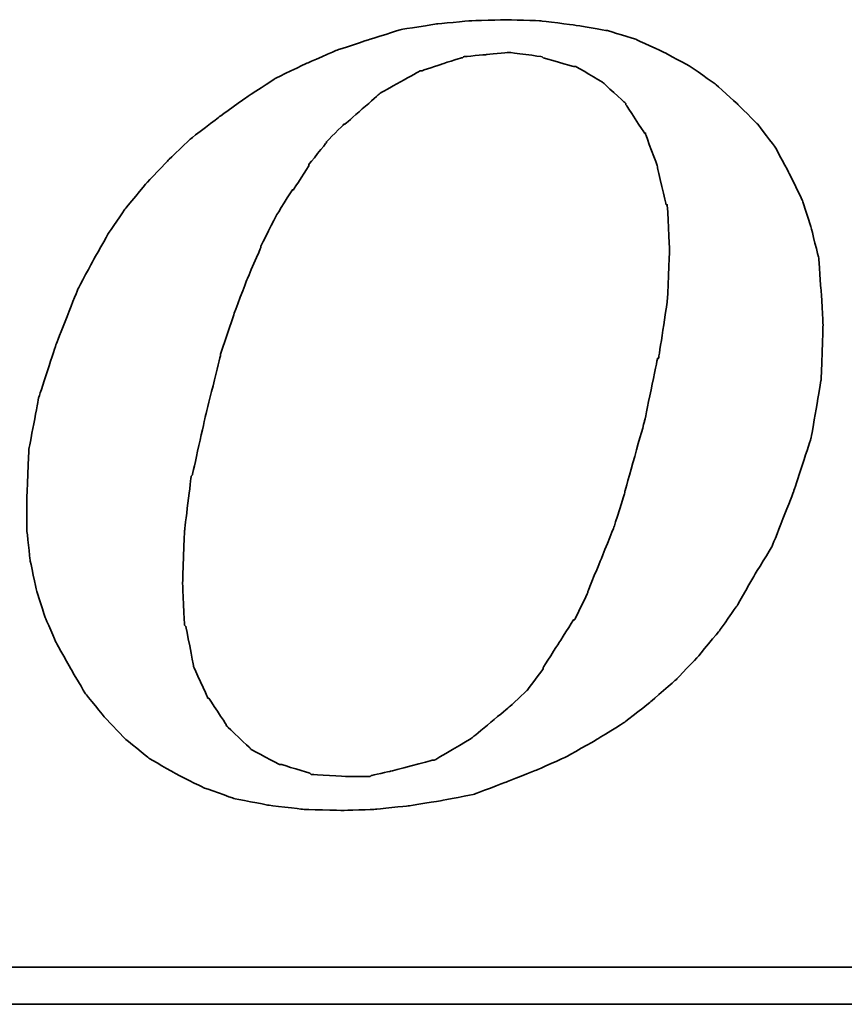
# Model space of a CAD drawing. Header units: millimetres. Extents: x 5 to 282, y 73 to 167.
# Tile 48 of 55: x 227.03 to 230.39, y 99.41 to 103.43. Entities that reach past the tile are written whole.
import ezdxf

# ---------------------------------------------------------------- set-up
doc = ezdxf.new("R2010")
doc.units = ezdxf.units.MM
doc.header["$LTSCALE"] = 0.15
doc.layers.add('DIM', color=4, linetype='CONTINUOUS')
doc.layers.add('layer 1', color=7, linetype='CONTINUOUS')

# ---------------------------------------------------------------- blocks, each defined once
blk = doc.blocks.new('TBI MOTION logo(完整正式版)')
at = {"layer": 'layer 1', "color": 22, "lineweight": 35}
for points, knots in [([(35.79625, -6.98375), (35.79625, -6.98375), (36.23125, -7.43875), (36.23125, -7.43875), (36.23125, -7.43875), (36.23125, -7.43875), (36.75625, -7.87125), (36.75625, -7.87125), (36.75625, -7.87125), (36.75625, -7.87125), (37.33125, -8.20375), (37.33125, -8.20375), (37.33125, -8.20375), (37.33125, -8.20375), (37.95625, -8.51875), (37.95625, -8.51875), (37.95625, -8.51875), (37.95625, -8.51875), (38.62625, -8.75875), (38.62625, -8.75875), (38.62625, -8.75875), (38.62625, -8.75875), (39.37125, -8.90375), (39.37125, -8.90375), (39.37125, -8.90375), (39.37125, -8.90375), (40.14125, -8.99875), (40.14125, -8.99875), (40.14125, -8.99875), (40.14125, -8.99875), (41.02625, -9.02375), (41.02625, -9.02375), (41.02625, -9.02375), (41.02625, -9.02375), (41.74625, -8.99875), (41.74625, -8.99875), (41.74625, -8.99875), (41.74625, -8.99875), (42.46625, -8.92375), (42.46625, -8.92375), (42.46625, -8.92375), (42.46625, -8.92375), (43.21125, -8.80625), (43.21125, -8.80625), (43.21125, -8.80625), (43.21125, -8.80625), (43.93125, -8.66375), (43.93125, -8.66375), (43.93125, -8.66375), (43.93125, -8.66375), (44.62625, -8.39875), (44.62625, -8.39875), (44.62625, -8.39875), (44.62625, -8.39875), (45.29625, -8.13375), (45.29625, -8.13375), (45.29625, -8.13375), (45.29625, -8.13375), (45.94625, -7.84375), (45.94625, -7.84375), (45.94625, -7.84375), (45.94625, -7.84375), (46.61625, -7.46375), (46.61625, -7.46375), (46.61625, -7.46375), (46.61625, -7.46375), (47.24125, -7.07875), (47.24125, -7.07875), (47.24125, -7.07875), (47.24125, -7.07875), (47.81625, -6.62375), (47.81625, -6.62375), (47.81625, -6.62375), (47.81625, -6.62375), (48.36875, -6.14375), (48.36875, -6.14375), (48.36875, -6.14375), (48.36875, -6.14375), (48.84625, -5.64125), (48.84625, -5.64125), (48.84625, -5.64125), (48.84625, -5.64125), (49.32625, -5.06375), (49.32625, -5.06375), (49.32625, -5.06375), (49.32625, -5.06375), (49.71125, -4.51374), (49.71125, -4.51374), (49.71125, -4.51374), (49.71125, -4.51374), (50.09625, -3.83874), (50.09625, -3.83874), (50.09625, -3.83874), (50.09625, -3.83874), (50.48125, -3.21374), (50.48125, -3.21374), (50.48125, -3.21374), (50.48125, -3.21374), (50.96125, -1.99125), (50.96125, -1.99125), (50.96125, -1.99125), (50.96125, -1.99125), (51.34375, -0.81875), (51.34375, -0.81875), (51.34375, -0.81875), (51.34375, -0.81875), (51.56125, 0.45624), (51.56125, 0.45624), (51.56125, 0.45624), (51.56125, 0.45624), (51.60625, 1.67624), (51.60625, 1.67624), (51.60625, 1.67624), (51.60625, 1.67624), (51.56125, 2.44625), (51.56125, 2.44625), (51.56125, 2.44625), (51.56125, 2.44625), (51.51125, 3.14125), (51.51125, 3.14125), (51.51125, 3.14125), (51.51125, 3.14125), (51.34375, 3.81125), (51.34375, 3.81125), (51.34375, 3.81125), (51.34375, 3.81125), (51.15125, 4.41125), (51.15125, 4.41125), (51.15125, 4.41125), (51.15125, 4.41125), (50.86125, 5.01125), (50.86125, 5.01125), (50.86125, 5.01125), (50.86125, 5.01125), (50.55125, 5.58875), (50.55125, 5.58875), (50.55125, 5.58875), (50.55125, 5.58875), (50.16625, 6.09125), (50.16625, 6.09125), (50.16625, 6.09125), (50.16625, 6.09125), (49.71125, 6.54875), (49.71125, 6.54875), (49.71125, 6.54875), (49.71125, 6.54875), (49.23125, 6.98125), (49.23125, 6.98125), (49.23125, 6.98125), (49.23125, 6.98125), (48.67875, 7.36625), (48.67875, 7.36625), (48.67875, 7.36625), (48.67875, 7.36625), (48.10375, 7.67625), (48.10375, 7.67625), (48.10375, 7.67625), (48.10375, 7.67625), (47.48125, 7.96375), (47.48125, 7.96375), (47.48125, 7.96375), (47.48125, 7.96375), (46.85625, 8.15625), (46.85625, 8.15625), (46.85625, 8.15625), (46.85625, 8.15625), (46.13625, 8.27624), (46.13625, 8.27624), (46.13625, 8.27624), (46.13625, 8.27624), (45.39125, 8.37125), (45.39125, 8.37125), (45.39125, 8.37125), (45.39125, 8.37125), (44.62625, 8.39624), (44.62625, 8.39624), (44.62625, 8.39624), (44.62625, 8.39624), (43.83625, 8.37125), (43.83625, 8.37125), (43.83625, 8.37125), (43.83625, 8.37125), (43.09125, 8.30125), (43.09125, 8.30125), (43.09125, 8.30125), (43.09125, 8.30125), (42.32125, 8.18125), (42.32125, 8.18125), (42.32125, 8.18125), (42.32125, 8.18125), (41.62875, 7.96375), (41.62875, 7.96375), (41.62875, 7.96375), (41.62875, 7.96375), (40.90625, 7.72625), (40.90625, 7.72625), (40.90625, 7.72625), (40.90625, 7.72625), (40.23624, 7.43625), (40.23624, 7.43625), (40.23624, 7.43625), (40.23624, 7.43625), (39.54124, 7.10125), (39.54124, 7.10125), (39.54124, 7.10125), (39.54124, 7.10125), (38.91625, 6.69125), (38.91625, 6.69125), (38.91625, 6.69125), (38.91625, 6.69125), (38.31625, 6.26125), (38.31625, 6.26125), (38.31625, 6.26125), (38.31625, 6.26125), (37.69125, 5.78125), (37.69125, 5.78125), (37.69125, 5.78125), (37.69125, 5.78125), (37.18625, 5.30125), (37.18625, 5.30125), (37.18625, 5.30125), (37.18625, 5.30125), (36.70625, 4.79624), (36.70625, 4.79624), (36.70625, 4.79624), (36.70625, 4.79624), (36.23125, 4.22125), (36.23125, 4.22125), (36.23125, 4.22125), (36.23125, 4.22125), (35.87124, 3.69375), (35.87124, 3.69375), (35.87124, 3.69375), (35.87124, 3.69375), (35.53125, 3.09125), (35.53125, 3.09125), (35.53125, 3.09125), (35.53125, 3.09125), (35.19875, 2.47125), (35.19875, 2.47125), (35.19875, 2.47125), (35.19875, 2.47125), (34.71625, 1.24625), (34.71625, 1.24625), (34.71625, 1.24625), (34.71625, 1.24625), (34.33125, 0.06874), (34.33125, 0.06874), (34.33125, 0.06874), (34.33125, 0.06874), (34.11625, -1.07875), (34.11625, -1.07875), (34.11625, -1.07875), (34.11625, -1.07875), (34.07125, -2.15875), (34.07125, -2.15875), (34.07125, -2.15875), (34.07125, -2.15875), (34.07125, -2.85375), (34.07125, -2.85375), (34.07125, -2.85375), (34.07125, -2.85375), (34.14125, -3.50375), (34.14125, -3.50375), (34.14125, -3.50375), (34.14125, -3.50375), (34.28625, -4.17375), (34.28625, -4.17375), (34.28625, -4.17375), (34.28625, -4.17375), (34.47625, -4.77624), (34.47625, -4.77624), (34.47625, -4.77624), (34.47625, -4.77624), (34.71625, -5.32625), (34.71625, -5.32625), (34.71625, -5.32625), (34.71625, -5.32625), (35.05375, -5.92875), (35.05375, -5.92875), (35.05375, -5.92875), (35.05375, -5.92875), (35.36375, -6.45375), (35.36375, -6.45375), (35.36375, -6.45375), (35.36375, -6.45375), (35.79625, -6.98375), (35.79625, -6.98375)], [0, 0, 0, 0, 0.01388889, 0.01388889, 0.01388889, 0.0138889, 0.02777778, 0.02777778, 0.02777778, 0.02777779, 0.04166667, 0.04166667, 0.04166667, 0.04166668, 0.05555556, 0.05555556, 0.05555556, 0.05555557, 0.06944444, 0.06944444, 0.06944444, 0.06944445, 0.08333333, 0.08333333, 0.08333333, 0.08333334, 0.09722222, 0.09722222, 0.09722222, 0.09722223, 0.11111111, 0.11111111, 0.11111111, 0.11111112, 0.125, 0.125, 0.125, 0.12500001, 0.13888889, 0.13888889, 0.13888889, 0.1388889, 0.15277778, 0.15277778, 0.15277778, 0.15277779, 0.16666667, 0.16666667, 0.16666667, 0.16666668, 0.18055556, 0.18055556, 0.18055556, 0.18055557, 0.19444444, 0.19444444, 0.19444444, 0.19444445, 0.20833333, 0.20833333, 0.20833333, 0.20833334, 0.22222222, 0.22222222, 0.22222222, 0.22222223, 0.23611111, 0.23611111, 0.23611111, 0.23611112, 0.25, 0.25, 0.25, 0.25000001, 0.26388889, 0.26388889, 0.26388889, 0.2638889, 0.27777778, 0.27777778, 0.27777778, 0.27777779, 0.29166667, 0.29166667, 0.29166667, 0.29166668, 0.30555556, 0.30555556, 0.30555556, 0.30555557, 0.31944444, 0.31944444, 0.31944444, 0.31944445, 0.33333333, 0.33333333, 0.33333333, 0.33333334, 0.34722222, 0.34722222, 0.34722222, 0.34722223, 0.36111111, 0.36111111, 0.36111111, 0.36111112, 0.375, 0.375, 0.375, 0.37500001, 0.38888889, 0.38888889, 0.38888889, 0.3888889, 0.40277778, 0.40277778, 0.40277778, 0.40277779, 0.41666667, 0.41666667, 0.41666667, 0.41666668, 0.43055556, 0.43055556, 0.43055556, 0.43055557, 0.44444444, 0.44444444, 0.44444444, 0.44444445, 0.45833333, 0.45833333, 0.45833333, 0.45833334, 0.47222222, 0.47222222, 0.47222222, 0.47222223, 0.48611111, 0.48611111, 0.48611111, 0.48611112, 0.5, 0.5, 0.5, 0.50000001, 0.51388889, 0.51388889, 0.51388889, 0.5138889, 0.52777778, 0.52777778, 0.52777778, 0.52777779, 0.54166667, 0.54166667, 0.54166667, 0.54166668, 0.55555556, 0.55555556, 0.55555556, 0.55555557, 0.56944444, 0.56944444, 0.56944444, 0.56944445, 0.58333333, 0.58333333, 0.58333333, 0.58333334, 0.59722222, 0.59722222, 0.59722222, 0.59722223, 0.61111111, 0.61111111, 0.61111111, 0.61111112, 0.625, 0.625, 0.625, 0.62500001, 0.63888889, 0.63888889, 0.63888889, 0.6388889, 0.65277778, 0.65277778, 0.65277778, 0.65277779, 0.66666667, 0.66666667, 0.66666667, 0.66666668, 0.68055556, 0.68055556, 0.68055556, 0.68055557, 0.69444444, 0.69444444, 0.69444444, 0.69444445, 0.70833333, 0.70833333, 0.70833333, 0.70833334, 0.72222222, 0.72222222, 0.72222222, 0.72222223, 0.73611111, 0.73611111, 0.73611111, 0.73611112, 0.75, 0.75, 0.75, 0.75000001, 0.76388889, 0.76388889, 0.76388889, 0.7638889, 0.77777778, 0.77777778, 0.77777778, 0.77777779, 0.79166667, 0.79166667, 0.79166667, 0.79166668, 0.80555556, 0.80555556, 0.80555556, 0.80555557, 0.81944444, 0.81944444, 0.81944444, 0.81944445, 0.83333333, 0.83333333, 0.83333333, 0.83333334, 0.84722222, 0.84722222, 0.84722222, 0.84722223, 0.86111111, 0.86111111, 0.86111111, 0.86111112, 0.875, 0.875, 0.875, 0.87500001, 0.88888889, 0.88888889, 0.88888889, 0.8888889, 0.90277778, 0.90277778, 0.90277778, 0.90277779, 0.91666667, 0.91666667, 0.91666667, 0.91666668, 0.93055556, 0.93055556, 0.93055556, 0.93055557, 0.94444444, 0.94444444, 0.94444444, 0.94444445, 0.95833333, 0.95833333, 0.95833333, 0.95833334, 0.97222222, 0.97222222, 0.97222222, 0.97222223, 0.98611111, 0.98611111, 0.98611111, 0.98611112, 1, 1, 1, 1]), ([(38.33875, 1.03124), (38.33875, 1.03124), (38.62625, 1.89625), (38.62625, 1.89625), (38.62625, 1.89625), (38.62625, 1.89625), (38.91625, 2.66375), (38.91625, 2.66375), (38.91625, 2.66375), (38.91625, 2.66375), (39.22625, 3.38125), (39.22625, 3.38125), (39.22625, 3.38125), (39.22625, 3.38125), (39.22625, 3.40624), (39.22625, 3.40624), (39.22625, 3.40624), (39.22625, 3.40624), (39.56124, 4.07624), (39.56124, 4.07624), (39.56124, 4.07624), (39.56124, 4.07624), (39.92125, 4.65125), (39.92125, 4.65125), (39.92125, 4.65125), (39.92125, 4.65125), (39.94625, 4.65125), (39.94625, 4.65125), (39.94625, 4.65125), (39.94625, 4.65125), (40.28125, 5.17875), (40.28125, 5.17875), (40.28125, 5.17875), (40.28125, 5.17875), (40.28125, 5.20375), (40.28125, 5.20375), (40.28125, 5.20375), (40.28125, 5.20375), (40.66875, 5.68625), (40.66875, 5.68625), (40.66875, 5.68625), (40.66875, 5.68625), (40.66875, 5.70625), (40.66875, 5.70625), (40.66875, 5.70625), (40.66875, 5.70625), (41.05124, 6.09125), (41.05124, 6.09125), (41.05124, 6.09125), (41.05124, 6.09125), (41.07625, 6.09125), (41.07625, 6.09125), (41.07625, 6.09125), (41.07625, 6.09125), (41.84125, 6.76625), (41.84125, 6.76625), (41.84125, 6.76625), (41.84125, 6.76625), (41.86625, 6.78625), (41.86625, 6.78625), (41.86625, 6.78625), (41.86625, 6.78625), (42.73125, 7.26624), (42.73125, 7.26624), (42.73125, 7.26624), (42.73125, 7.26624), (42.75625, 7.26624), (42.75625, 7.26624), (42.75625, 7.26624), (42.75625, 7.26624), (43.18625, 7.41125), (43.18625, 7.41125), (43.18625, 7.41125), (43.18625, 7.41125), (43.64125, 7.55625), (43.64125, 7.55625), (43.64125, 7.55625), (43.64125, 7.55625), (43.66625, 7.55625), (43.66625, 7.55625), (43.66625, 7.55625), (43.66625, 7.55625), (43.69125, 7.58124), (43.69125, 7.58124), (43.69125, 7.58124), (43.69125, 7.58124), (44.19125, 7.62625), (44.19125, 7.62625), (44.19125, 7.62625), (44.19125, 7.62625), (44.67125, 7.67625), (44.67125, 7.67625), (44.67125, 7.67625), (44.67125, 7.67625), (44.69625, 7.67625), (44.69625, 7.67625), (44.69625, 7.67625), (44.69625, 7.67625), (45.41875, 7.58124), (45.41875, 7.58124), (45.41875, 7.58124), (45.41875, 7.58124), (45.44125, 7.55625), (45.44125, 7.55625), (45.44125, 7.55625), (45.44125, 7.55625), (46.11125, 7.36625), (46.11125, 7.36625), (46.11125, 7.36625), (46.11125, 7.36625), (46.13625, 7.36625), (46.13625, 7.36625), (46.13625, 7.36625), (46.13625, 7.36625), (46.15875, 7.36625), (46.15875, 7.36625), (46.15875, 7.36625), (46.15875, 7.36625), (46.73625, 7.02624), (46.73625, 7.02624), (46.73625, 7.02624), (46.73625, 7.02624), (46.76125, 7.00624), (46.76125, 7.00624), (46.76125, 7.00624), (46.76125, 7.00624), (47.24125, 6.57124), (47.24125, 6.57124), (47.24125, 6.57124), (47.24125, 6.57124), (47.26625, 6.54875), (47.26625, 6.54875), (47.26625, 6.54875), (47.26625, 6.54875), (47.26625, 6.52375), (47.26625, 6.52375), (47.26625, 6.52375), (47.26625, 6.52375), (47.67375, 5.89875), (47.67375, 5.89875), (47.67375, 5.89875), (47.67375, 5.89875), (47.69625, 5.89875), (47.69625, 5.89875), (47.69625, 5.89875), (47.69625, 5.89875), (47.69625, 5.87625), (47.69625, 5.87625), (47.69625, 5.87625), (47.69625, 5.87625), (47.96125, 5.15625), (47.96125, 5.15625), (47.96125, 5.15625), (47.96125, 5.15625), (47.96125, 5.13125), (47.96125, 5.13125), (47.96125, 5.13125), (47.96125, 5.13125), (48.15125, 4.31875), (48.15125, 4.31875), (48.15125, 4.31875), (48.15125, 4.31875), (48.17625, 4.31875), (48.17625, 4.31875), (48.17625, 4.31875), (48.17625, 4.31875), (48.17625, 4.29125), (48.17625, 4.29125), (48.17625, 4.29125), (48.17625, 4.29125), (48.22625, 3.33125), (48.22625, 3.33125), (48.22625, 3.33125), (48.22625, 3.33125), (48.22625, 3.30875), (48.22625, 3.30875), (48.22625, 3.30875), (48.22625, 3.30875), (48.17625, 2.20624), (48.17625, 2.20624), (48.17625, 2.20624), (48.17625, 2.20624), (48.17625, 2.18124), (48.17625, 2.18124), (48.17625, 2.18124), (48.17625, 2.18124), (47.98375, 0.93624), (47.98375, 0.93624), (47.98375, 0.93624), (47.98375, 0.93624), (47.96125, 0.93624), (47.96125, 0.93624), (47.96125, 0.93624), (47.96125, 0.93624), (47.67375, -0.45874), (47.67375, -0.45874), (47.67375, -0.45874), (47.67375, -0.45874), (47.24125, -1.99125), (47.24125, -1.99125), (47.24125, -1.99125), (47.24125, -1.99125), (47.24125, -2.01874), (47.24125, -2.01874), (47.24125, -2.01874), (47.24125, -2.01874), (47.00125, -2.78375), (47.00125, -2.78375), (47.00125, -2.78375), (47.00125, -2.78375), (46.71125, -3.50375), (46.71125, -3.50375), (46.71125, -3.50375), (46.71125, -3.50375), (46.42625, -4.19875), (46.42625, -4.19875), (46.42625, -4.19875), (46.42625, -4.19875), (46.42625, -4.22375), (46.42625, -4.22375), (46.42625, -4.22375), (46.42625, -4.22375), (46.13625, -4.82374), (46.13625, -4.82374), (46.13625, -4.82374), (46.13625, -4.82374), (46.11125, -4.82374), (46.11125, -4.82374), (46.11125, -4.82374), (46.11125, -4.82374), (45.77625, -5.35125), (45.77625, -5.35125), (45.77625, -5.35125), (45.77625, -5.35125), (45.44125, -5.87875), (45.44125, -5.87875), (45.44125, -5.87875), (45.44125, -5.87875), (45.44125, -5.90375), (45.44125, -5.90375), (45.44125, -5.90375), (45.44125, -5.90375), (45.10625, -6.35875), (45.10625, -6.35875), (45.10625, -6.35875), (45.10625, -6.35875), (45.08125, -6.38375), (45.08125, -6.38375), (45.08125, -6.38375), (45.08125, -6.38375), (44.69625, -6.74375), (44.69625, -6.74375), (44.69625, -6.74375), (44.69625, -6.74375), (43.88375, -7.41625), (43.88375, -7.41625), (43.88375, -7.41625), (43.88375, -7.41625), (43.85625, -7.43875), (43.85625, -7.43875), (43.85625, -7.43875), (43.85625, -7.43875), (43.04125, -7.91875), (43.04125, -7.91875), (43.04125, -7.91875), (43.04125, -7.91875), (43.01625, -7.91875), (43.01625, -7.91875), (43.01625, -7.91875), (43.01625, -7.91875), (42.99625, -7.91875), (42.99625, -7.91875), (42.99625, -7.91875), (42.99625, -7.91875), (42.08125, -8.15875), (42.08125, -8.15875), (42.08125, -8.15875), (42.08125, -8.15875), (41.65125, -8.25625), (41.65125, -8.25625), (41.65125, -8.25625), (41.65125, -8.25625), (41.62875, -8.27875), (41.62875, -8.27875), (41.62875, -8.27875), (41.62875, -8.27875), (41.60125, -8.27875), (41.60125, -8.27875), (41.60125, -8.27875), (41.60125, -8.27875), (41.12125, -8.27875), (41.12125, -8.27875), (41.12125, -8.27875), (41.12125, -8.27875), (40.35624, -8.23125), (40.35624, -8.23125), (40.35624, -8.23125), (40.35624, -8.23125), (40.33125, -8.23125), (40.33125, -8.23125), (40.33125, -8.23125), (40.33125, -8.23125), (40.30625, -8.20375), (40.30625, -8.20375), (40.30625, -8.20375), (40.30625, -8.20375), (39.68375, -8.01375), (39.68375, -8.01375), (39.68375, -8.01375), (39.68375, -8.01375), (39.66124, -8.01375), (39.66124, -8.01375), (39.66124, -8.01375), (39.66124, -8.01375), (39.63625, -8.01375), (39.63625, -8.01375), (39.63625, -8.01375), (39.63625, -8.01375), (39.01125, -7.67875), (39.01125, -7.67875), (39.01125, -7.67875), (39.01125, -7.67875), (38.98875, -7.65375), (38.98875, -7.65375), (38.98875, -7.65375), (38.98875, -7.65375), (38.48625, -7.17375), (38.48625, -7.17375), (38.48625, -7.17375), (38.48625, -7.17375), (38.45875, -7.14875), (38.45875, -7.14875), (38.45875, -7.14875), (38.45875, -7.14875), (38.45875, -7.12875), (38.45875, -7.12875), (38.45875, -7.12875), (38.45875, -7.12875), (38.07625, -6.54875), (38.07625, -6.54875), (38.07625, -6.54875), (38.07625, -6.54875), (38.05125, -6.54875), (38.05125, -6.54875), (38.05125, -6.54875), (38.05125, -6.54875), (38.05125, -6.52875), (38.05125, -6.52875), (38.05125, -6.52875), (38.05125, -6.52875), (37.74125, -5.85375), (37.74125, -5.85375), (37.74125, -5.85375), (37.74125, -5.85375), (37.74125, -5.82875), (37.74125, -5.82875), (37.74125, -5.82875), (37.74125, -5.82875), (37.57375, -4.96875), (37.57375, -4.96875), (37.57375, -4.96875), (37.57375, -4.96875), (37.54625, -4.94375), (37.54625, -4.94375), (37.54625, -4.94375), (37.54625, -4.94375), (37.50125, -4.03375), (37.50125, -4.03375), (37.50125, -4.03375), (37.50125, -4.03375), (37.50125, -4.00875), (37.50125, -4.00875), (37.50125, -4.00875), (37.50125, -4.00875), (37.54625, -2.85375), (37.54625, -2.85375), (37.54625, -2.85375), (37.54625, -2.85375), (37.69125, -1.65875), (37.69125, -1.65875), (37.69125, -1.65875), (37.69125, -1.65875), (37.71624, -1.63375), (37.71624, -1.63375), (37.71624, -1.63375), (37.71624, -1.63375), (38.00375, -0.33875), (38.00375, -0.33875), (38.00375, -0.33875), (38.00375, -0.33875), (38.33875, 1.00624), (38.33875, 1.00624), (38.33875, 1.00624), (38.33875, 1.00624), (38.33875, 1.03124), (38.33875, 1.03124)], [0, 0, 0, 0, 0.01010101, 0.01010101, 0.01010101, 0.01010102, 0.02020202, 0.02020202, 0.02020202, 0.02020203, 0.03030303, 0.03030303, 0.03030303, 0.03030304, 0.04040404, 0.04040404, 0.04040404, 0.04040405, 0.05050505, 0.05050505, 0.05050505, 0.05050506, 0.06060606, 0.06060606, 0.06060606, 0.06060607, 0.07070707, 0.07070707, 0.07070707, 0.07070708, 0.08080808, 0.08080808, 0.08080808, 0.08080809, 0.09090909, 0.09090909, 0.09090909, 0.0909091, 0.1010101, 0.1010101, 0.1010101, 0.10101011, 0.11111111, 0.11111111, 0.11111111, 0.11111112, 0.12121212, 0.12121212, 0.12121212, 0.12121213, 0.13131313, 0.13131313, 0.13131313, 0.13131314, 0.14141414, 0.14141414, 0.14141414, 0.14141415, 0.15151515, 0.15151515, 0.15151515, 0.15151516, 0.16161616, 0.16161616, 0.16161616, 0.16161617, 0.17171717, 0.17171717, 0.17171717, 0.17171718, 0.18181818, 0.18181818, 0.18181818, 0.18181819, 0.19191919, 0.19191919, 0.19191919, 0.1919192, 0.2020202, 0.2020202, 0.2020202, 0.20202021, 0.21212121, 0.21212121, 0.21212121, 0.21212122, 0.22222222, 0.22222222, 0.22222222, 0.22222223, 0.23232323, 0.23232323, 0.23232323, 0.23232324, 0.24242424, 0.24242424, 0.24242424, 0.24242425, 0.25252525, 0.25252525, 0.25252525, 0.25252526, 0.26262626, 0.26262626, 0.26262626, 0.26262627, 0.27272727, 0.27272727, 0.27272727, 0.27272728, 0.28282828, 0.28282828, 0.28282828, 0.28282829, 0.29292929, 0.29292929, 0.29292929, 0.2929293, 0.3030303, 0.3030303, 0.3030303, 0.30303031, 0.31313131, 0.31313131, 0.31313131, 0.31313132, 0.32323232, 0.32323232, 0.32323232, 0.32323233, 0.33333333, 0.33333333, 0.33333333, 0.33333334, 0.34343434, 0.34343434, 0.34343434, 0.34343435, 0.35353535, 0.35353535, 0.35353535, 0.35353536, 0.36363636, 0.36363636, 0.36363636, 0.36363637, 0.37373737, 0.37373737, 0.37373737, 0.37373738, 0.38383838, 0.38383838, 0.38383838, 0.38383839, 0.39393939, 0.39393939, 0.39393939, 0.3939394, 0.4040404, 0.4040404, 0.4040404, 0.40404041, 0.41414141, 0.41414141, 0.41414141, 0.41414142, 0.42424242, 0.42424242, 0.42424242, 0.42424243, 0.43434343, 0.43434343, 0.43434343, 0.43434344, 0.44444444, 0.44444444, 0.44444444, 0.44444445, 0.45454545, 0.45454545, 0.45454545, 0.45454546, 0.46464646, 0.46464646, 0.46464646, 0.46464647, 0.47474747, 0.47474747, 0.47474747, 0.47474748, 0.48484848, 0.48484848, 0.48484848, 0.48484849, 0.49494949, 0.49494949, 0.49494949, 0.4949495, 0.50505051, 0.50505051, 0.50505051, 0.50505052, 0.51515152, 0.51515152, 0.51515152, 0.51515153, 0.52525253, 0.52525253, 0.52525253, 0.52525254, 0.53535354, 0.53535354, 0.53535354, 0.53535355, 0.54545455, 0.54545455, 0.54545455, 0.54545456, 0.55555556, 0.55555556, 0.55555556, 0.55555557, 0.56565657, 0.56565657, 0.56565657, 0.56565658, 0.57575758, 0.57575758, 0.57575758, 0.57575759, 0.58585859, 0.58585859, 0.58585859, 0.5858586, 0.5959596, 0.5959596, 0.5959596, 0.59595961, 0.60606061, 0.60606061, 0.60606061, 0.60606062, 0.61616162, 0.61616162, 0.61616162, 0.61616163, 0.62626263, 0.62626263, 0.62626263, 0.62626264, 0.63636364, 0.63636364, 0.63636364, 0.63636365, 0.64646465, 0.64646465, 0.64646465, 0.64646466, 0.65656566, 0.65656566, 0.65656566, 0.65656567, 0.66666667, 0.66666667, 0.66666667, 0.66666668, 0.67676768, 0.67676768, 0.67676768, 0.67676769, 0.68686869, 0.68686869, 0.68686869, 0.6868687, 0.6969697, 0.6969697, 0.6969697, 0.69696971, 0.70707071, 0.70707071, 0.70707071, 0.70707072, 0.71717172, 0.71717172, 0.71717172, 0.71717173, 0.72727273, 0.72727273, 0.72727273, 0.72727274, 0.73737374, 0.73737374, 0.73737374, 0.73737375, 0.74747475, 0.74747475, 0.74747475, 0.74747476, 0.75757576, 0.75757576, 0.75757576, 0.75757577, 0.76767677, 0.76767677, 0.76767677, 0.76767678, 0.77777778, 0.77777778, 0.77777778, 0.77777779, 0.78787879, 0.78787879, 0.78787879, 0.7878788, 0.7979798, 0.7979798, 0.7979798, 0.79797981, 0.80808081, 0.80808081, 0.80808081, 0.80808082, 0.81818182, 0.81818182, 0.81818182, 0.81818183, 0.82828283, 0.82828283, 0.82828283, 0.82828284, 0.83838384, 0.83838384, 0.83838384, 0.83838385, 0.84848485, 0.84848485, 0.84848485, 0.84848486, 0.85858586, 0.85858586, 0.85858586, 0.85858587, 0.86868687, 0.86868687, 0.86868687, 0.86868688, 0.87878788, 0.87878788, 0.87878788, 0.87878789, 0.88888889, 0.88888889, 0.88888889, 0.8888889, 0.8989899, 0.8989899, 0.8989899, 0.89898991, 0.90909091, 0.90909091, 0.90909091, 0.90909092, 0.91919192, 0.91919192, 0.91919192, 0.91919193, 0.92929293, 0.92929293, 0.92929293, 0.92929294, 0.93939394, 0.93939394, 0.93939394, 0.93939395, 0.94949495, 0.94949495, 0.94949495, 0.94949496, 0.95959596, 0.95959596, 0.95959596, 0.95959597, 0.96969697, 0.96969697, 0.96969697, 0.96969698, 0.97979798, 0.97979798, 0.97979798, 0.97979799, 0.98989899, 0.98989899, 0.98989899, 0.989899, 1, 1, 1, 1]), ([(75.90875, -9.47875), (75.90875, -9.47875), (75.90875, -12.28625), (75.90875, -12.28625), (75.90875, -12.28625), (75.90875, -12.28625), (75.90875, -12.47875), (75.90875, -12.47875), (75.90875, -12.47875), (75.90875, -12.47875), (75.71625, -12.47875), (75.71625, -12.47875), (75.71625, -12.47875), (75.71625, -12.47875), (-88.32875, -12.47875), (-88.32875, -12.47875), (-88.32875, -12.47875), (-88.32875, -12.47875), (-88.32875, -13.29375), (-88.32875, -13.29375), (-88.32875, -13.29375), (-88.32875, -13.29375), (82.89125, -13.29375), (82.89125, -13.29375), (82.89125, -13.29375), (82.89125, -13.29375), (75.90875, -9.47875), (75.90875, -9.47875)], [0, 0, 0, 0, 0.14285714, 0.14285714, 0.14285714, 0.14285715, 0.28571429, 0.28571429, 0.28571429, 0.2857143, 0.42857143, 0.42857143, 0.42857143, 0.42857144, 0.57142857, 0.57142857, 0.57142857, 0.57142858, 0.71428571, 0.71428571, 0.71428571, 0.71428572, 0.85714286, 0.85714286, 0.85714286, 0.85714287, 1, 1, 1, 1])]:
    blk.add_open_spline(points, degree=3, knots=knots, dxfattribs=at)

msp = doc.modelspace()

# ---------------------------------------------------------------- block references
at = {"layer": 'DIM', "color": 7, "xscale": 0.1852549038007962, "yscale": 0.1852549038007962, "zscale": 0.1852549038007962}
msp.add_blockref('TBI MOTION logo(完整正式版)', (220.7441, 101.876), dxfattribs=at)

doc.saveas('drawing.dxf')
